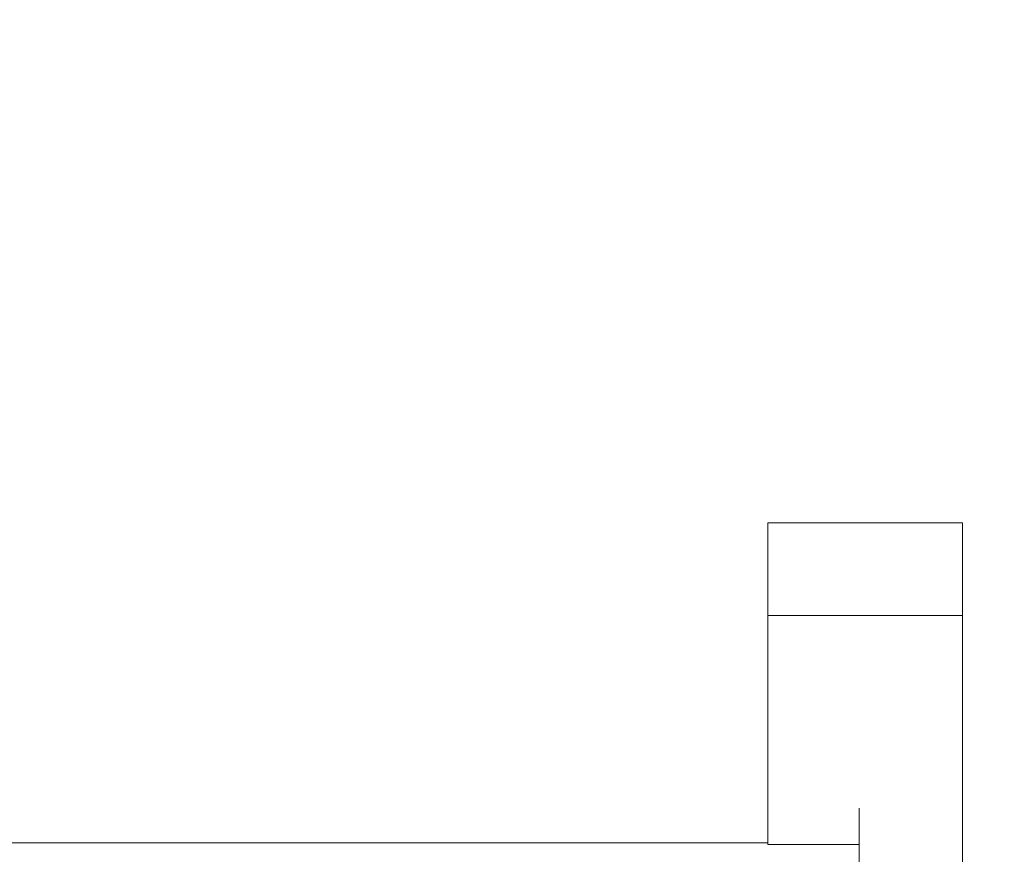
# Model space of a CAD drawing. Header units: centimetres. Extents: x -24.5 to 49.7, y -16.6 to 18.4.
# Tile 204 of 248: x 8.9 to 14, y -4 to 0.3. Entities that reach past the tile are written whole.
import ezdxf

# ---------------------------------------------------------------- set-up
doc = ezdxf.new("R2010")
doc.units = ezdxf.units.CM
doc.header["$MEASUREMENT"] = 0
doc.layers.add('layer 1', color=7, linetype='Continuous')

msp = doc.modelspace()

# ---------------------------------------------------------------- linework, layer by layer
at = {"layer": 'layer 1', "color": 1, "lineweight": 0}
msp.add_open_spline([(24.98821, 18.39808), (24.98821, 18.39808), (24.98821, -16.60193), (24.98821, -16.60193), (24.98821, -16.60193), (-24.51772, -16.60193), (-24.51772, -16.60193), (-24.51772, -16.60193), (-24.51772, 18.39808), (-24.51772, 18.39808), (-24.51772, 18.39808), (24.98821, 18.39808), (24.98821, 18.39808)], degree=3, knots=[0, 0, 0, 0, 0.25, 0.25, 0.25, 0.5, 0.5, 0.5, 0.75, 0.75, 0.75, 1, 1, 1, 1], dxfattribs=at)
at = {"layer": 'layer 1', "color": 5, "lineweight": 0}
msp.add_open_spline([(-23.26688, 17.18067), (-23.26688, 17.18067), (-23.26688, -15.60944), (-23.26688, -15.60944), (-23.26688, -15.60944), (23.98644, -15.60944), (23.98644, -15.60944)], degree=3, knots=[0, 0, 0, 0, 0.5, 0.5, 0.5, 1, 1, 1, 1], dxfattribs=at)
at = {"layer": 'layer 1', "lineweight": 9}
for points in [[(12.73951, -2.29846), (12.73951, -2.29846), (13.73951, -2.29846), (13.73951, -2.29846)], [(12.73951, -2.29846), (12.73951, -2.29846), (12.73951, -3.94828), (12.73951, -3.94828)], [(13.73951, -6.10828), (13.73951, -6.10828), (13.73951, -2.29846), (13.73951, -2.29846)], [(13.73951, -2.77346), (13.73951, -2.77346), (12.73951, -2.77346), (12.73951, -2.77346)], [(13.20951, -3.76164), (13.20951, -3.76164), (13.20951, -5.18919), (13.20951, -5.18919)], [(6.68951, -3.93928), (6.68951, -3.93928), (12.73951, -3.93928), (12.73951, -3.93928)], [(13.20951, -3.94828), (13.20951, -3.94828), (12.73951, -3.94828), (12.73951, -3.94828)]]:
    msp.add_open_spline(points, degree=3, dxfattribs=at)

doc.saveas('drawing.dxf')
